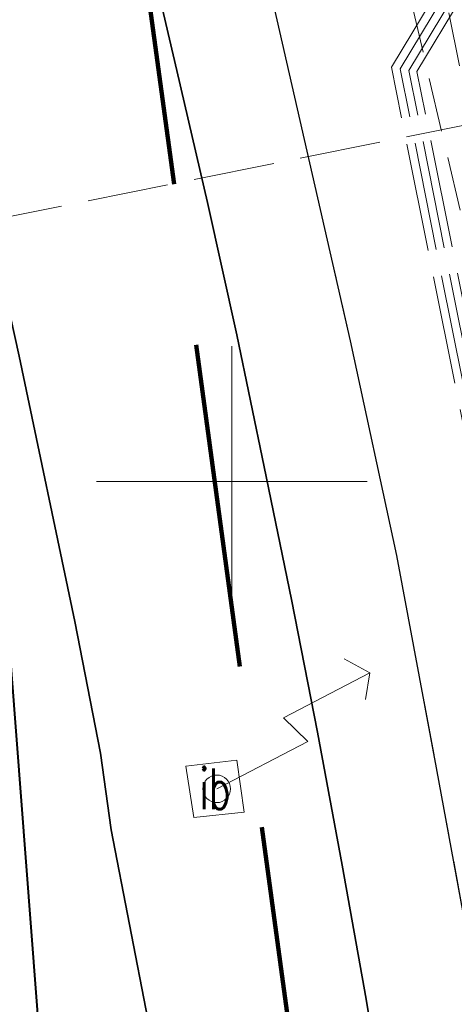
# Model space of a CAD drawing. Header units: metres. Extents: x 6567444 to 13135881, y 5574237 to 11149086.
# Tile 20 of 212: x 6567846 to 6567854, y 5574390 to 5574409. Entities that reach past the tile are written whole.
import ezdxf
from ezdxf.enums import TextEntityAlignment as Align

# ---------------------------------------------------------------- set-up
doc = ezdxf.new("R2010")
doc.units = ezdxf.units.M
for name, pattern in [('_MDCP$0$2.0_1.0', [3, 2, -1]), ('_MDCP$0$L_0_04', [1.5, 1, -0.5]), ('_MDCP$0$L_2_50', [2.5, 2, -0.5]), ('_MDCP$1$L_0_06', [2, 1.5, -0.5]), ('GE.I.6640.1.468.2024_MDCP_dodatkowe pomiary_12.03.2026$0$2.0_1.0', [3, 2, -1]), ('GE.I.6640.1.468.2024_MDCP_dodatkowe pomiary_12.03.2026$0$L_0_04', [1.5, 1, -0.5]), ('GE.I.6640.1.468.2024_MDCP_dodatkowe pomiary_12.03.2026$0$L_0_06', [2, 1.5, -0.5]), ('GE.I.6640.1.468.2024_MDCP_dodatkowe pomiary_12.03.2026$0$L_2_50', [2.5, 2, -0.5])]:
    doc.linetypes.add(name, pattern=pattern)
for name, color, linetype, lineweight in [('_MDCP$0$GES_InneUrzadzeniaTowarzyszace_P', 7, 'Continuous', 18), ('_MDCP$0$GES_PrzewodElektroenergetyczny_Projektowany', 7, 'Continuous', 18), ('_MDCP$0$GES_PrzewodKanalizacyjny_Projektowany', 7, 'Continuous', 18), ('_MDCP$0$MP_LINIE_REGULAC', 135, 'Continuous', 40), ('_MDCP$0$OT_Budowle', 7, 'Continuous', 18), ('_MDCP$0$OT_Komunikacja', 7, 'Continuous', 18), ('_MDCP$0$OT_Skarpa', 7, 'Continuous', 18), ('_MDCP$0$Z_ZAKRES', 214, 'Continuous', 90), ('_MDCP$1$PARSI', 7, 'Continuous', 20), ('GE.I.6640.1.468.2024_MDCP_dodatkowe pomiary_12.03.2026$0$GES_InneUrzadzeniaTowarzyszace_P', 7, 'Continuous', 18), ('GE.I.6640.1.468.2024_MDCP_dodatkowe pomiary_12.03.2026$0$GES_PrzewodElektroenergetyczny_Projektowany', 7, 'Continuous', 18), ('GE.I.6640.1.468.2024_MDCP_dodatkowe pomiary_12.03.2026$0$GES_PrzewodKanalizacyjny_Projektowany', 7, 'Continuous', 18), ('GE.I.6640.1.468.2024_MDCP_dodatkowe pomiary_12.03.2026$0$MP_LINIE_REGULAC', 135, 'Continuous', 40), ('GE.I.6640.1.468.2024_MDCP_dodatkowe pomiary_12.03.2026$0$OT_Budowle', 7, 'Continuous', 18), ('GE.I.6640.1.468.2024_MDCP_dodatkowe pomiary_12.03.2026$0$OT_Komunikacja', 7, 'Continuous', 18), ('GE.I.6640.1.468.2024_MDCP_dodatkowe pomiary_12.03.2026$0$OT_Skarpa', 7, 'Continuous', 18), ('GE.I.6640.1.468.2024_MDCP_dodatkowe pomiary_12.03.2026$0$PARSI', 7, 'Continuous', 20), ('GE.I.6640.1.468.2024_MDCP_dodatkowe pomiary_12.03.2026$0$Z_ZAKRES', 214, 'Continuous', 90)]:
    doc.layers.add(name, color=color, linetype=linetype, lineweight=lineweight)
doc.styles.add('_MDCP$0$STANDARD', font='simplex.shx')
doc.styles.add('GE.I.6640.1.468.2024_MDCP_dodatkowe pomiary_12.03.2026$0$STANDARD', font='simplex.shx')
doc.linetypes.add('_MDCP$0$MPNLZ', pattern='A,6,-2,[35,msgB.shx,S=0.016,R=0,X=-1,Y=0],6', length=14)
doc.linetypes.add('GE.I.6640.1.468.2024_MDCP_dodatkowe pomiary_12.03.2026$0$MPNLZ', pattern='A,6,-2,[35,msgB.shx,S=0.016,R=0,X=-1,Y=0],6', length=14)

# ---------------------------------------------------------------- blocks, each defined once
blk = doc.blocks.new('_MDCP$0$other_SUPY')
at = {"color": 0, "linetype": 'Continuous', "lineweight": 18, "flags": 128}
for points in [[(-1.2, 7), (-2.1, 6.4)], [(0, 0), (0, 3.8), (-1.2, 3.4), (-1.2, 7)], [(-1.2, 7), (-0.4, 6.4)]]:
    blk.add_lwpolyline(points, dxfattribs=at)
at = {"color": 0, "linetype": 'Continuous', "lineweight": 18}
blk.add_circle((0, 0), 0.51, dxfattribs=at)
blk = doc.blocks.new('_MDCP$1$mzsk')
at = {"layer": '_MDCP$1$PARSI', "color": 0}
for p, q in [((0, -5), (0, 5)), ((5, 0), (-5, 0))]:
    blk.add_line(p, q, dxfattribs=at)
blk = doc.blocks.new('_MDCP')
at = {"layer": '_MDCP$0$GES_PrzewodElektroenergetyczny_Projektowany', "color": 1, "linetype": '_MDCP$0$L_2_50', "lineweight": 18}
for points in [[(6567863.28, 5574345.6), (6567861.17, 5574363.95), (6567859.7, 5574369.91), (6567857.85, 5574384.71), (6567853.27, 5574407.6), (6567857.07, 5574413.91), (6567851.02, 5574440.09), (6567845.91, 5574440.13), (6567840.48, 5574462.92)], [(6567863.44, 5574345.55), (6567861.32, 5574363.97), (6567859.85, 5574369.93), (6567858, 5574384.73), (6567853.42, 5574407.58), (6567857.22, 5574413.88), (6567851.14, 5574440.24), (6567846.03, 5574440.28), (6567840.62, 5574462.96)], [(6567862.97, 5574345.7), (6567860.87, 5574363.89), (6567859.4, 5574369.85), (6567857.55, 5574384.66), (6567852.95, 5574407.66), (6567856.75, 5574413.96), (6567850.78, 5574439.79), (6567845.68, 5574439.84), (6567840.19, 5574462.85)], [(6567863.13, 5574345.65), (6567861.02, 5574363.92), (6567859.55, 5574369.88), (6567857.7, 5574384.68), (6567853.11, 5574407.63), (6567856.91, 5574413.93), (6567850.9, 5574439.94), (6567845.79, 5574439.99), (6567840.33, 5574462.89)]]:
    blk.add_lwpolyline(points, dxfattribs=at)
at = {"layer": '_MDCP$0$GES_PrzewodKanalizacyjny_Projektowany', "color": 36, "linetype": '_MDCP$1$L_0_06', "lineweight": 18}
blk.add_lwpolyline([(6567823.812, 5574400.465), (6567860.28, 5574407.79), (6567858.51, 5574417.11), (6567853.81, 5574438.77), (6567849.74, 5574436.53)], dxfattribs=at)
at = {"layer": '_MDCP$0$MP_LINIE_REGULAC', "linetype": '_MDCP$0$MPNLZ', "flags": 128}
blk.add_lwpolyline([(6567850.203, 5574340.64), (6567845.014, 5574408.349), (6567815.314, 5574531.714), (6567826.921, 5574548.2), (6567848.668, 5574553.025)], dxfattribs=at)
at = {"layer": '_MDCP$0$OT_Budowle', "color": 7, "linetype": 'Continuous', "lineweight": 18, "flags": 128}
blk.add_lwpolyline([(6567850.09, 5574394.85), (6567850.23, 5574393.89), (6567849.3, 5574393.79), (6567849.15, 5574394.74)], close=True, dxfattribs=at)
at = {"layer": '_MDCP$0$OT_Komunikacja', "color": 7, "linetype": 'Continuous', "lineweight": 25, "flags": 128}
blk.add_lwpolyline([(6567856.09, 5574372.83), (6567857, 5574372.9), (6567856.31, 5574378.9), (6567855.79, 5574382.87), (6567855.18, 5574386.83), (6567854.51, 5574390.76), (6567853.78, 5574394.71), (6567853.05, 5574398.63), (6567852.19, 5574402.6), (6567849.76, 5574413.26), (6567845.96, 5574431.22), (6567840.92, 5574450.67), (6567838.96, 5574456.25)], dxfattribs=at)
at = {"layer": '_MDCP$0$OT_Komunikacja', "color": 7, "linetype": 'Continuous', "lineweight": 35}
for points in [[(6567821.69, 5574506.72), (6567844.97, 5574407.21), (6567845.53, 5574404.75), (6567846.07, 5574402.32), (6567847.1, 5574397.41), (6567847.57, 5574394.98), (6567847.771, 5574393.56), (6567848.45, 5574390.06), (6567848.87, 5574387.58), (6567849.27, 5574385.1), (6567849.64, 5574382.63), (6567850, 5574380.17), (6567850.33, 5574377.66), (6567850.64, 5574375.19), (6567851.22, 5574370.13), (6567851.46, 5574367.75), (6567851.69, 5574365.27), (6567851.9, 5574362.77), (6567852.1, 5574360.28), (6567852.26, 5574357.8)], [(6567825.64, 5574507.36), (6567848.98, 5574407.6), (6567849.55, 5574405.16), (6567850.09, 5574402.71), (6567850.6, 5574400.27), (6567851.1, 5574397.82), (6567851.58, 5574395.37), (6567852.04, 5574392.91), (6567852.48, 5574390.43), (6567852.89, 5574387.97), (6567853.29, 5574385.49), (6567853.67, 5574383.03), (6567854.02, 5574380.55), (6567854.35, 5574378.08), (6567854.66, 5574375.6), (6567854.97, 5574373.1), (6567855.23, 5574370.61), (6567855.48, 5574368.14), (6567855.71, 5574365.66), (6567855.92, 5574363.17), (6567856.1, 5574360.65), (6567856.28, 5574358.16)]]:
    blk.add_lwpolyline(points, dxfattribs=at)
at = {"layer": '_MDCP$0$OT_Komunikacja', "color": 7, "linetype": '_MDCP$0$L_0_04', "lineweight": 18, "flags": 128}
blk.add_lwpolyline([(6567947.515, 5574455.698), (6567948.396, 5574450.424), (6567948.648, 5574448.732), (6567948.975, 5574446.476), (6567949.265, 5574444.281), (6567949.478, 5574440.508), (6567949.478, 5574438.827), (6567949.548, 5574436.345), (6567949.466, 5574434.494), (6567949.331, 5574431.506), (6567949.013, 5574428.567), (6567948.397, 5574424.452), (6567947.845, 5574421.592), (6567946.958, 5574417.848), (6567946.194, 5574415.206), (6567944.955, 5574411.463), (6567944.22, 5574409.565), (6567943.335, 5574407.431), (6567941.896, 5574404.446), (6567940.723, 5574402.331), (6567939.781, 5574400.677), (6567938.516, 5574398.665), (6567936.744, 5574396.084), (6567934.465, 5574393.243), (6567932.327, 5574390.844), (6567928.971, 5574387.543), (6567926.7, 5574385.54), (6567925.032, 5574384.195), (6567923.337, 5574382.935), (6567920.797, 5574381.179), (6567917.606, 5574379.366), (6567914.527, 5574377.737), (6567911.816, 5574376.502), (6567909.558, 5574375.579), (6567907.269, 5574374.816), (6567903.606, 5574373.672), (6567899.382, 5574372.528), (6567894.891, 5574371.274), (6567878.894, 5574366.917), (6567867.949, 5574363.87), (6567863.154, 5574362.61), (6567857.11, 5574361.35), (6567856.863, 5574364.456), (6567856.582, 5574368.039), (6567856.09, 5574372.83), (6567857, 5574372.9), (6567856.31, 5574378.9), (6567855.79, 5574382.87), (6567855.18, 5574386.83), (6567854.51, 5574390.76), (6567853.78, 5574394.71), (6567853.05, 5574398.63), (6567852.19, 5574402.6), (6567849.76, 5574413.26), (6567849.89, 5574414.22), (6567851.83, 5574414.67), (6567851.37, 5574416.66), (6567854.58, 5574417.42), (6567850.88, 5574432.39), (6567845.96, 5574431.22), (6567840.92, 5574450.67), (6567838.96, 5574456.25), (6567831.07, 5574490.06), (6567830.27, 5574495.98), (6567829, 5574501.83), (6567827.92, 5574506.7), (6567826.86, 5574511.56), (6567826.08, 5574515.52), (6567825.4, 5574519.47), (6567824.95, 5574522.44), (6567824.5, 5574526.43), (6567824.25, 5574529.43), (6567824.08, 5574532.42), (6567824.01, 5574536.4), (6567824.25, 5574539.41), (6567825.44, 5574545.29), (6567826.09, 5574547.18), (6567826.92, 5574548.98), (6567827.87, 5574550.71), (6567829, 5574552.37), (6567849.24, 5574556.86), (6567847.84, 5574562.43), (6567850.42, 5574563.07), (6567851, 5574562.82), (6567857.08, 5574558.64), (6567878.36, 5574563.51), (6567907.32, 5574570.28), (6567907.73, 5574567.88), (6567878.94, 5574561.2), (6567857.62, 5574556.33), (6567833.07, 5574550.68), (6567832.17, 5574550.48), (6567830.79, 5574549.8), (6567829.67, 5574548.79), (6567828.68, 5574547.02), (6567827.68, 5574544.22), (6567827.06, 5574541.37), (6567826.61, 5574538.33), (6567826.47, 5574535.3), (6567826.62, 5574531.27), (6567826.93, 5574527.32), (6567827.29, 5574523.8), (6567827.81, 5574520.34), (6567828.64, 5574515.44), (6567829.22, 5574512.47), (6567831.34, 5574502.7), (6567832, 5574502.04), (6567832.86, 5574501.86), (6567835.48, 5574490.39), (6567838.69, 5574476.72), (6567840.94, 5574477.22), (6567842.1, 5574472.29), (6567839.84, 5574471.76), (6567843.24, 5574457.14), (6567846.41, 5574443.89), (6567846.82, 5574442.27), (6567847.04, 5574441.61), (6567847.42, 5574441.08), (6567847.97, 5574440.71), (6567848.63, 5574440.56), (6567849.32, 5574440.61), (6567851.19, 5574441.04), (6567854.02, 5574429.39), (6567857.72, 5574414.07), (6567855.38, 5574413.53), (6567854.43, 5574412.7), (6567853.63, 5574411.68), (6567853.17, 5574410.72), (6567853.12, 5574409.71), (6567854.26, 5574404.84), (6567855.51, 5574399), (6567857.01, 5574391.2), (6567857.79, 5574386.18), (6567858.35, 5574382.21), (6567859.02, 5574377.27), (6567859.909, 5574368.887), (6567860.055, 5574367.78), (6567860.402, 5574366.895), (6567861.348, 5574365.757), (6567862.743, 5574365.112), (6567863.812, 5574364.983), (6567864.873, 5574365.082), (6567875.385, 5574368.045), (6567887.169, 5574371.344), (6567894.86, 5574373.433), (6567904.193, 5574375.979), (6567909.986, 5574377.842), (6567913.714, 5574379.575), (6567916.29, 5574380.93), (6567919.833, 5574382.929), (6567921.94, 5574384.465), (6567924.837, 5574386.597), (6567926.974, 5574388.488), (6567928.91, 5574390.273), (6567932.797, 5574394.443), (6567936.263, 5574399.014), (6567938.789, 5574403.047), (6567940.719, 5574406.619), (6567942.6, 5574410.97), (6567944.237, 5574415.951), (6567945.095, 5574418.932), (6567946.005, 5574422.667), (6567946.916, 5574428.255), (6567947.357, 5574433.537), (6567947.446, 5574438.626), (6567947.184, 5574444.294), (6567946.685, 5574448.233), (6567946.054, 5574452.175), (6567945.029, 5574458.386), (6567942.856, 5574469.729), (6567945.871, 5574465.435)], close=True, dxfattribs=at)
at = {"layer": '_MDCP$0$OT_Skarpa', "color": 7, "linetype": '_MDCP$0$L_0_04', "lineweight": 18, "flags": 128}
blk.add_lwpolyline([(6567836.9, 5574495.68), (6567838.52, 5574491.11), (6567840.59, 5574480.86), (6567843.46, 5574480.36), (6567848.13, 5574462.83), (6567851.9, 5574444.67), (6567858.01, 5574426.68), (6567860.79, 5574412.31), (6567856.48, 5574410.59), (6567857.58, 5574403.57), (6567859.68, 5574394.97), (6567860.62, 5574385.5), (6567861.58, 5574370.45), (6567862.01, 5574368.01), (6567863.53, 5574367.38), (6567863.13, 5574366), (6567861.59, 5574366.75), (6567860.54, 5574368.19), (6567859.27, 5574379.76), (6567857.79, 5574389.9), (6567858.03, 5574392), (6567857.57, 5574394.08), (6567856.6, 5574396.01), (6567853.99, 5574408.75), (6567853.94, 5574410.45), (6567854.9, 5574412.03), (6567856.04, 5574412.96), (6567858.35, 5574413.64), (6567855.26, 5574426.79), (6567851.62, 5574441.38), (6567849.42, 5574443.2), (6567847.4, 5574447.15), (6567844.89, 5574462.43), (6567841.18, 5574478.32), (6567838.55, 5574479.72), (6567836.83, 5574487.4), (6567833.76, 5574501.75)], close=True, dxfattribs=at)
at = {"layer": '_MDCP$0$Z_ZAKRES', "linetype": '_MDCP$0$2.0_1.0', "lineweight": 140, "ltscale": 3}
blk.add_lwpolyline([(6567820.407, 5574555.719), (6567847.232, 5574561.997), (6567929.356, 5574581.206), (6567956.443, 5574443.911), (6567955.827, 5574425.481), (6567951.015, 5574407.07), (6567933.777, 5574381.866), (6567907.312, 5574367.318), (6567855.739, 5574355.65), (6567852.582, 5574378.747), (6567848.105, 5574411.572), (6567841.693, 5574438.994), (6567818.946, 5574517.253)], close=True, dxfattribs=at)
at = {"layer": '_MDCP$0$GES_InneUrzadzeniaTowarzyszace_P', "linetype": 'Continuous', "xscale": 0.5, "yscale": 0.5, "zscale": 0.5, "rotation": 297.4051997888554}
blk.add_blockref('_MDCP$0$other_SUPY', (6567849.72, 5574394.32), dxfattribs=at)
at = {"layer": '_MDCP$1$PARSI', "xscale": 0.5, "yscale": 0.5, "zscale": 0.5, "rotation": 1.16962990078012e-09}
blk.add_blockref('_MDCP$1$mzsk', (6567850, 5574400), dxfattribs=at)
at = {"layer": '_MDCP$0$OT_Budowle', "color": 7, "lineweight": 15, "style": '_MDCP$0$STANDARD', "width": 0.66}
blk.add_text('ib', height=0.75, dxfattribs=at).set_placement((6567849.69, 5574394.32), align=Align.MIDDLE_CENTER)
blk = doc.blocks.new('GE.I.6640.1.468.2024_MDCP_dodatkowe pomiary_12.03.2026$0$other_SUPY')
at = {"color": 0, "linetype": 'Continuous', "lineweight": 18, "flags": 128}
for points in [[(-1.2, 7), (-2.1, 6.4)], [(0, 0), (0, 3.8), (-1.2, 3.4), (-1.2, 7)], [(-1.2, 7), (-0.4, 6.4)]]:
    blk.add_lwpolyline(points, dxfattribs=at)
at = {"color": 0, "linetype": 'Continuous', "lineweight": 18}
blk.add_circle((0, 0), 0.51, dxfattribs=at)
blk = doc.blocks.new('GE.I.6640.1.468.2024_MDCP_dodatkowe pomiary_12.03.2026$0$mzsk')
at = {"layer": 'GE.I.6640.1.468.2024_MDCP_dodatkowe pomiary_12.03.2026$0$PARSI', "color": 0}
for p, q in [((0, -5), (0, 5)), ((5, 0), (-5, 0))]:
    blk.add_line(p, q, dxfattribs=at)
blk = doc.blocks.new('GE.I.6640.1.468.2024_MDCP_dodatkowe pomiary_12.03.2026')
at = {"layer": 'GE.I.6640.1.468.2024_MDCP_dodatkowe pomiary_12.03.2026$0$GES_PrzewodElektroenergetyczny_Projektowany', "color": 1, "linetype": 'GE.I.6640.1.468.2024_MDCP_dodatkowe pomiary_12.03.2026$0$L_2_50', "lineweight": 18}
for points in [[(6567863.28, 5574345.6), (6567861.17, 5574363.95), (6567859.7, 5574369.91), (6567857.85, 5574384.71), (6567853.27, 5574407.6), (6567857.07, 5574413.91), (6567851.02, 5574440.09), (6567845.91, 5574440.13), (6567840.48, 5574462.92)], [(6567863.44, 5574345.55), (6567861.32, 5574363.97), (6567859.85, 5574369.93), (6567858, 5574384.73), (6567853.42, 5574407.58), (6567857.22, 5574413.88), (6567851.14, 5574440.24), (6567846.03, 5574440.28), (6567840.62, 5574462.96)], [(6567862.97, 5574345.7), (6567860.87, 5574363.89), (6567859.4, 5574369.85), (6567857.55, 5574384.66), (6567852.95, 5574407.66), (6567856.75, 5574413.96), (6567850.78, 5574439.79), (6567845.68, 5574439.84), (6567840.19, 5574462.85)], [(6567863.13, 5574345.65), (6567861.02, 5574363.92), (6567859.55, 5574369.88), (6567857.7, 5574384.68), (6567853.11, 5574407.63), (6567856.91, 5574413.93), (6567850.9, 5574439.94), (6567845.79, 5574439.99), (6567840.33, 5574462.89)]]:
    blk.add_lwpolyline(points, dxfattribs=at)
at = {"layer": 'GE.I.6640.1.468.2024_MDCP_dodatkowe pomiary_12.03.2026$0$GES_PrzewodKanalizacyjny_Projektowany', "color": 36, "linetype": 'GE.I.6640.1.468.2024_MDCP_dodatkowe pomiary_12.03.2026$0$L_0_06', "lineweight": 18}
blk.add_lwpolyline([(6567823.812, 5574400.465), (6567860.28, 5574407.79), (6567858.51, 5574417.11), (6567853.81, 5574438.77), (6567849.74, 5574436.53)], dxfattribs=at)
at = {"layer": 'GE.I.6640.1.468.2024_MDCP_dodatkowe pomiary_12.03.2026$0$MP_LINIE_REGULAC', "linetype": 'GE.I.6640.1.468.2024_MDCP_dodatkowe pomiary_12.03.2026$0$MPNLZ', "flags": 128}
blk.add_lwpolyline([(6567850.203, 5574340.64), (6567845.014, 5574408.349), (6567815.314, 5574531.714), (6567826.921, 5574548.2), (6567848.668, 5574553.025)], dxfattribs=at)
at = {"layer": 'GE.I.6640.1.468.2024_MDCP_dodatkowe pomiary_12.03.2026$0$OT_Budowle', "color": 7, "linetype": 'Continuous', "lineweight": 18, "flags": 128}
blk.add_lwpolyline([(6567850.09, 5574394.85), (6567850.23, 5574393.89), (6567849.3, 5574393.79), (6567849.15, 5574394.74)], close=True, dxfattribs=at)
at = {"layer": 'GE.I.6640.1.468.2024_MDCP_dodatkowe pomiary_12.03.2026$0$OT_Komunikacja', "color": 7, "linetype": 'Continuous', "lineweight": 25, "flags": 128}
blk.add_lwpolyline([(6567856.09, 5574372.83), (6567857, 5574372.9), (6567856.31, 5574378.9), (6567855.79, 5574382.87), (6567855.18, 5574386.83), (6567854.51, 5574390.76), (6567853.78, 5574394.71), (6567853.05, 5574398.63), (6567852.19, 5574402.6), (6567849.76, 5574413.26), (6567845.96, 5574431.22), (6567840.92, 5574450.67), (6567838.96, 5574456.25)], dxfattribs=at)
at = {"layer": 'GE.I.6640.1.468.2024_MDCP_dodatkowe pomiary_12.03.2026$0$OT_Komunikacja', "color": 7, "linetype": 'Continuous', "lineweight": 35}
for points in [[(6567821.69, 5574506.72), (6567844.97, 5574407.21), (6567845.53, 5574404.75), (6567846.07, 5574402.32), (6567847.1, 5574397.41), (6567847.57, 5574394.98), (6567847.771, 5574393.56), (6567848.45, 5574390.06), (6567848.87, 5574387.58), (6567849.27, 5574385.1), (6567849.64, 5574382.63), (6567850, 5574380.17), (6567850.33, 5574377.66), (6567850.64, 5574375.19), (6567851.22, 5574370.13), (6567851.46, 5574367.75), (6567851.69, 5574365.27), (6567851.9, 5574362.77), (6567852.1, 5574360.28), (6567852.26, 5574357.8)], [(6567825.64, 5574507.36), (6567848.98, 5574407.6), (6567849.55, 5574405.16), (6567850.09, 5574402.71), (6567850.6, 5574400.27), (6567851.1, 5574397.82), (6567851.58, 5574395.37), (6567852.04, 5574392.91), (6567852.48, 5574390.43), (6567852.89, 5574387.97), (6567853.29, 5574385.49), (6567853.67, 5574383.03), (6567854.02, 5574380.55), (6567854.35, 5574378.08), (6567854.66, 5574375.6), (6567854.97, 5574373.1), (6567855.23, 5574370.61), (6567855.48, 5574368.14), (6567855.71, 5574365.66), (6567855.92, 5574363.17), (6567856.1, 5574360.65), (6567856.28, 5574358.16)]]:
    blk.add_lwpolyline(points, dxfattribs=at)
at = {"layer": 'GE.I.6640.1.468.2024_MDCP_dodatkowe pomiary_12.03.2026$0$OT_Komunikacja', "color": 7, "linetype": 'GE.I.6640.1.468.2024_MDCP_dodatkowe pomiary_12.03.2026$0$L_0_04', "lineweight": 18, "flags": 128}
blk.add_lwpolyline([(6567947.515, 5574455.698), (6567948.396, 5574450.424), (6567948.648, 5574448.732), (6567948.975, 5574446.476), (6567949.265, 5574444.281), (6567949.478, 5574440.508), (6567949.478, 5574438.827), (6567949.548, 5574436.345), (6567949.466, 5574434.494), (6567949.331, 5574431.506), (6567949.013, 5574428.567), (6567948.397, 5574424.452), (6567947.845, 5574421.592), (6567946.958, 5574417.848), (6567946.194, 5574415.206), (6567944.955, 5574411.463), (6567944.22, 5574409.565), (6567943.335, 5574407.431), (6567941.896, 5574404.446), (6567940.723, 5574402.331), (6567939.781, 5574400.677), (6567938.516, 5574398.665), (6567936.744, 5574396.084), (6567934.465, 5574393.243), (6567932.327, 5574390.844), (6567928.971, 5574387.543), (6567926.7, 5574385.54), (6567925.032, 5574384.195), (6567923.337, 5574382.935), (6567920.797, 5574381.179), (6567917.606, 5574379.366), (6567914.527, 5574377.737), (6567911.816, 5574376.502), (6567909.558, 5574375.579), (6567907.269, 5574374.816), (6567903.606, 5574373.672), (6567899.382, 5574372.528), (6567894.891, 5574371.274), (6567878.894, 5574366.917), (6567867.949, 5574363.87), (6567863.154, 5574362.61), (6567857.11, 5574361.35), (6567856.863, 5574364.456), (6567856.582, 5574368.039), (6567856.09, 5574372.83), (6567857, 5574372.9), (6567856.31, 5574378.9), (6567855.79, 5574382.87), (6567855.18, 5574386.83), (6567854.51, 5574390.76), (6567853.78, 5574394.71), (6567853.05, 5574398.63), (6567852.19, 5574402.6), (6567849.76, 5574413.26), (6567849.89, 5574414.22), (6567851.83, 5574414.67), (6567851.37, 5574416.66), (6567854.58, 5574417.42), (6567850.88, 5574432.39), (6567845.96, 5574431.22), (6567840.92, 5574450.67), (6567838.96, 5574456.25), (6567831.07, 5574490.06), (6567830.27, 5574495.98), (6567829, 5574501.83), (6567827.92, 5574506.7), (6567826.86, 5574511.56), (6567826.08, 5574515.52), (6567825.4, 5574519.47), (6567824.95, 5574522.44), (6567824.5, 5574526.43), (6567824.25, 5574529.43), (6567824.08, 5574532.42), (6567824.01, 5574536.4), (6567824.25, 5574539.41), (6567825.44, 5574545.29), (6567826.09, 5574547.18), (6567826.92, 5574548.98), (6567827.87, 5574550.71), (6567829, 5574552.37), (6567849.24, 5574556.86), (6567847.84, 5574562.43), (6567850.42, 5574563.07), (6567851, 5574562.82), (6567857.08, 5574558.64), (6567878.36, 5574563.51), (6567907.32, 5574570.28), (6567907.73, 5574567.88), (6567878.94, 5574561.2), (6567857.62, 5574556.33), (6567833.07, 5574550.68), (6567832.17, 5574550.48), (6567830.79, 5574549.8), (6567829.67, 5574548.79), (6567828.68, 5574547.02), (6567827.68, 5574544.22), (6567827.06, 5574541.37), (6567826.61, 5574538.33), (6567826.47, 5574535.3), (6567826.62, 5574531.27), (6567826.93, 5574527.32), (6567827.29, 5574523.8), (6567827.81, 5574520.34), (6567828.64, 5574515.44), (6567829.22, 5574512.47), (6567831.34, 5574502.7), (6567832, 5574502.04), (6567832.86, 5574501.86), (6567835.48, 5574490.39), (6567838.69, 5574476.72), (6567840.94, 5574477.22), (6567842.1, 5574472.29), (6567839.84, 5574471.76), (6567843.24, 5574457.14), (6567846.41, 5574443.89), (6567846.82, 5574442.27), (6567847.04, 5574441.61), (6567847.42, 5574441.08), (6567847.97, 5574440.71), (6567848.63, 5574440.56), (6567849.32, 5574440.61), (6567851.19, 5574441.04), (6567854.02, 5574429.39), (6567857.72, 5574414.07), (6567855.38, 5574413.53), (6567854.43, 5574412.7), (6567853.63, 5574411.68), (6567853.17, 5574410.72), (6567853.12, 5574409.71), (6567854.26, 5574404.84), (6567855.51, 5574399), (6567857.01, 5574391.2), (6567857.79, 5574386.18), (6567858.35, 5574382.21), (6567859.02, 5574377.27), (6567859.909, 5574368.887), (6567860.055, 5574367.78), (6567860.402, 5574366.895), (6567861.348, 5574365.757), (6567862.743, 5574365.112), (6567863.812, 5574364.983), (6567864.873, 5574365.082), (6567875.385, 5574368.045), (6567887.169, 5574371.344), (6567894.86, 5574373.433), (6567904.193, 5574375.979), (6567909.986, 5574377.842), (6567913.714, 5574379.575), (6567916.29, 5574380.93), (6567919.833, 5574382.929), (6567921.94, 5574384.465), (6567924.837, 5574386.597), (6567926.974, 5574388.488), (6567928.91, 5574390.273), (6567932.797, 5574394.443), (6567936.263, 5574399.014), (6567938.789, 5574403.047), (6567940.719, 5574406.619), (6567942.6, 5574410.97), (6567944.237, 5574415.951), (6567945.095, 5574418.932), (6567946.005, 5574422.667), (6567946.916, 5574428.255), (6567947.357, 5574433.537), (6567947.446, 5574438.626), (6567947.184, 5574444.294), (6567946.685, 5574448.233), (6567946.054, 5574452.175), (6567945.029, 5574458.386), (6567942.856, 5574469.729), (6567945.871, 5574465.435)], close=True, dxfattribs=at)
at = {"layer": 'GE.I.6640.1.468.2024_MDCP_dodatkowe pomiary_12.03.2026$0$OT_Skarpa', "color": 7, "linetype": 'GE.I.6640.1.468.2024_MDCP_dodatkowe pomiary_12.03.2026$0$L_0_04', "lineweight": 18, "flags": 128}
blk.add_lwpolyline([(6567836.9, 5574495.68), (6567838.52, 5574491.11), (6567840.59, 5574480.86), (6567843.46, 5574480.36), (6567848.13, 5574462.83), (6567851.9, 5574444.67), (6567858.01, 5574426.68), (6567860.79, 5574412.31), (6567856.48, 5574410.59), (6567857.58, 5574403.57), (6567859.68, 5574394.97), (6567860.62, 5574385.5), (6567861.58, 5574370.45), (6567862.01, 5574368.01), (6567863.53, 5574367.38), (6567863.13, 5574366), (6567861.59, 5574366.75), (6567860.54, 5574368.19), (6567859.27, 5574379.76), (6567857.79, 5574389.9), (6567858.03, 5574392), (6567857.57, 5574394.08), (6567856.6, 5574396.01), (6567853.99, 5574408.75), (6567853.94, 5574410.45), (6567854.9, 5574412.03), (6567856.04, 5574412.96), (6567858.35, 5574413.64), (6567855.26, 5574426.79), (6567851.62, 5574441.38), (6567849.42, 5574443.2), (6567847.4, 5574447.15), (6567844.89, 5574462.43), (6567841.18, 5574478.32), (6567838.55, 5574479.72), (6567836.83, 5574487.4), (6567833.76, 5574501.75)], close=True, dxfattribs=at)
at = {"layer": 'GE.I.6640.1.468.2024_MDCP_dodatkowe pomiary_12.03.2026$0$Z_ZAKRES', "linetype": 'GE.I.6640.1.468.2024_MDCP_dodatkowe pomiary_12.03.2026$0$2.0_1.0', "lineweight": 140, "ltscale": 3}
blk.add_lwpolyline([(6567820.407, 5574555.719), (6567847.232, 5574561.997), (6567929.356, 5574581.206), (6567956.443, 5574443.911), (6567955.827, 5574425.481), (6567951.015, 5574407.07), (6567933.777, 5574381.866), (6567907.312, 5574367.318), (6567855.739, 5574355.65), (6567852.582, 5574378.747), (6567848.105, 5574411.572), (6567841.693, 5574438.994), (6567818.946, 5574517.253)], close=True, dxfattribs=at)
at = {"layer": 'GE.I.6640.1.468.2024_MDCP_dodatkowe pomiary_12.03.2026$0$GES_InneUrzadzeniaTowarzyszace_P', "linetype": 'Continuous', "xscale": 0.5, "yscale": 0.5, "zscale": 0.5, "rotation": 297.4051997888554}
blk.add_blockref('GE.I.6640.1.468.2024_MDCP_dodatkowe pomiary_12.03.2026$0$other_SUPY', (6567849.72, 5574394.32), dxfattribs=at)
at = {"layer": 'GE.I.6640.1.468.2024_MDCP_dodatkowe pomiary_12.03.2026$0$PARSI', "xscale": 0.5, "yscale": 0.5, "zscale": 0.5, "rotation": 1.16962990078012e-09}
blk.add_blockref('GE.I.6640.1.468.2024_MDCP_dodatkowe pomiary_12.03.2026$0$mzsk', (6567850, 5574400), dxfattribs=at)
at = {"layer": 'GE.I.6640.1.468.2024_MDCP_dodatkowe pomiary_12.03.2026$0$OT_Budowle', "color": 7, "lineweight": 15, "style": 'GE.I.6640.1.468.2024_MDCP_dodatkowe pomiary_12.03.2026$0$STANDARD', "width": 0.66}
blk.add_text('ib', height=0.75, dxfattribs=at).set_placement((6567849.69, 5574394.32), align=Align.MIDDLE_CENTER)

msp = doc.modelspace()

# ---------------------------------------------------------------- block references
at = {"layer": 'Defpoints'}
msp.add_blockref('GE.I.6640.1.468.2024_MDCP_dodatkowe pomiary_12.03.2026', (0, 0), dxfattribs=at)

# ---------------------------------------------------------------- next in the draw order: block references
msp.add_blockref('_MDCP', (0, 0))

doc.saveas('drawing.dxf')
